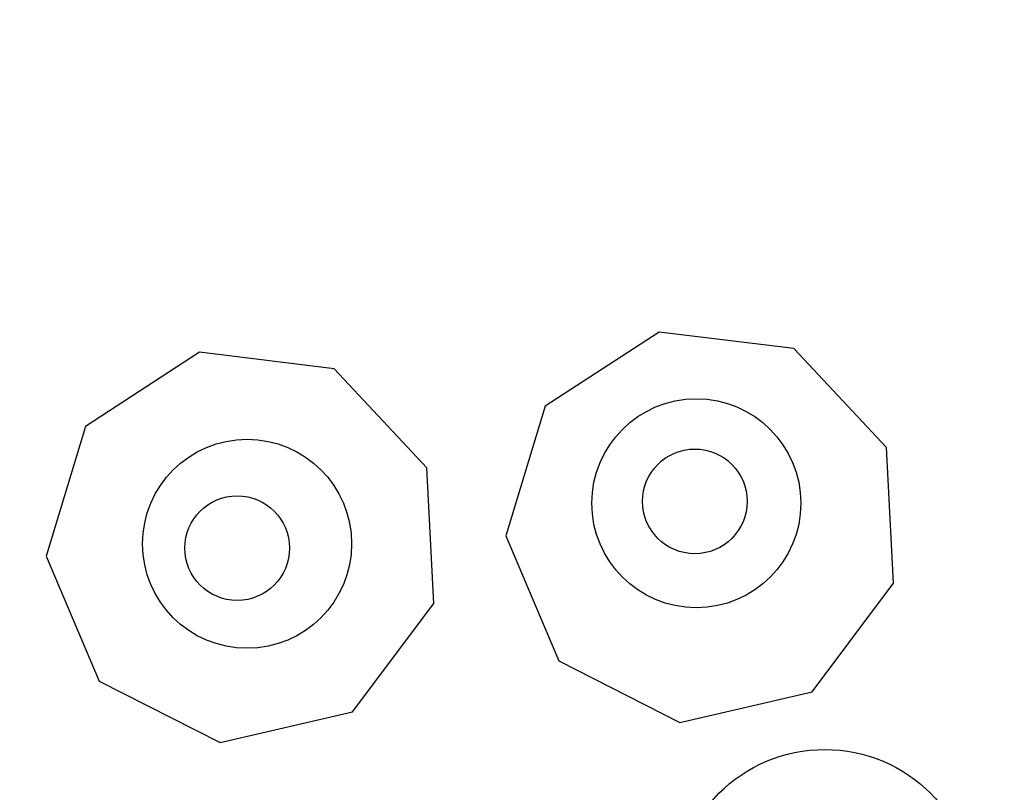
# Model space of a CAD drawing. Header units: millimetres. Extents: x 21386 to 53932, y 2479 to 21293.
# Tile 160 of 256: x 25314 to 26261, y 18418 to 19161. Entities that reach past the tile are written whole.
import ezdxf

# ---------------------------------------------------------------- set-up
doc = ezdxf.new("R2010")
doc.units = ezdxf.units.MM

msp = doc.modelspace()

# ---------------------------------------------------------------- hatches: boundary and pattern name
at = {"true_color": 0x991b1e}
h = msp.add_hatch(dxfattribs=at)
h.set_pattern_fill('ANGLE', color=244)
h.set_pattern_definition([(0, (53931.5776, 21292.9636), (0, 6.985), [5.08, -1.905]), (90, (53931.5776, 21292.9636), (-6.985, 4e-16), [5.08, -1.905])])
edge = h.paths.add_edge_path()
edge.add_arc((37926.46, 20210.38), 1082.58, 0, 360)
edge = h.paths.add_edge_path()
edge.add_arc((42981.34, 19576.54), 1082.58, 0, 360)
edge = h.paths.add_edge_path()
edge.add_arc((47506.56, 19702.14), 1082.58, 0, 360)
edge = h.paths.add_edge_path()
edge.add_arc((52112.79, 19768.87), 1082.58, 0, 360)
edge = h.paths.add_edge_path()
edge.add_arc((52849, 11937.69), 1082.58, 0, 360)
edge = h.paths.add_edge_path()
edge.add_arc((52836.69, 3941.75), 1082.58, 0, 360)
edge = h.paths.add_edge_path()
edge.add_arc((47776.35, 3941.75), 1082.58, 0, 360)
edge = h.paths.add_edge_path()
edge.add_arc((43044.6, 3810.39), 1082.58, 0, 360)
edge = h.paths.add_edge_path()
edge.add_arc((37609.99, 3562.27), 1082.58, 0, 360)
edge = h.paths.add_edge_path()
edge.add_arc((32628.18, 3941.75), 1082.58, 0, 360)
edge = h.paths.add_edge_path()
edge.add_arc((27455.06, 4020.13), 1082.58, 0, 360)
edge = h.paths.add_edge_path()
edge.add_arc((22468.78, 4484.57), 1082.58, 0, 360)
edge = h.paths.add_edge_path()
edge.add_arc((22707.26, 11489.28), 1082.58, 0, 360)
at = {"true_color": 0xf7f281}
h = msp.add_hatch(dxfattribs=at)
h.set_pattern_fill('ANGLE', color=51)
h.set_pattern_definition([(0, (53646.573, 20958.8294), (0, 6.985), [5.08, -1.905]), (90, (53646.573, 20958.8294), (-6.985, 4e-16), [5.08, -1.905])])
edge = h.paths.add_edge_path()
edge.add_arc((22446.23, 4412.9), 820.12, 0, 360)
edge = h.paths.add_edge_path()
edge.add_arc((27432.51, 3948.46), 820.12, 0, 360)
edge = h.paths.add_edge_path()
edge.add_arc((32605.64, 3870.07), 820.12, 0, 360)
edge = h.paths.add_edge_path()
edge.add_arc((37587.45, 3490.6), 820.12, 0, 360)
edge = h.paths.add_edge_path()
edge.add_arc((43022.06, 3738.72), 820.12, 0, 360)
edge = h.paths.add_edge_path()
edge.add_arc((47753.81, 3870.07), 820.12, 0, 360)
edge = h.paths.add_edge_path()
edge.add_arc((52814.15, 3870.07), 820.12, 0, 360)
edge = h.paths.add_edge_path()
edge.add_arc((52826.45, 11866.01), 820.12, 0, 360)
edge = h.paths.add_edge_path()
edge.add_arc((52090.25, 19697.2), 820.12, 0, 360)
edge = h.paths.add_edge_path()
edge.add_arc((47484.02, 19630.46), 820.12, 0, 360)
edge = h.paths.add_edge_path()
edge.add_arc((42958.79, 19504.87), 820.12, 0, 360)
edge = h.paths.add_edge_path()
edge.add_arc((37903.91, 20138.71), 820.12, 0, 360)
edge = h.paths.add_edge_path()
edge.add_arc((32744.33, 19802.16), 820.12, 0, 360)
at = {"true_color": 0x58ba48}
h = msp.add_hatch(dxfattribs=at)
h.set_pattern_fill('ANGLE', color=85)
h.set_pattern_definition([(0, (33849.46, 20956.414), (0, 6.985), [5.08, -1.905]), (90, (33849.46, 20956.414), (-6.985, 4e-16), [5.08, -1.905])])
edge = h.paths.add_edge_path()
edge.add_arc((32766.88, 19873.83), 1082.58, 0, 360)
edge = h.paths.add_edge_path()
edge.add_arc((23403.66, 19530.3), 1082.58, 0, 360)
at = {"true_color": 0xf7f281}
h = msp.add_hatch(dxfattribs=at)
h.set_pattern_fill('ANGLE', color=51)
h.set_pattern_definition([(0, (33564.456, 20622.28), (0, 6.985), [5.08, -1.905]), (90, (33564.456, 20622.28), (-6.985, 4e-16), [5.08, -1.905])])
edge = h.paths.add_edge_path()
edge.add_arc((32744.33, 19802.16), 820.12, 0, 360)
edge = h.paths.add_edge_path()
edge.add_arc((27432.51, 3948.46), 820.12, 0, 360)
edge = h.paths.add_edge_path()
edge.add_arc((22446.23, 4412.9), 820.12, 0, 360)

# ---------------------------------------------------------------- linework, layer by layer
at = {"color": 114, "true_color": 0x139b48}
for points in [[(26147.45, 18749.56), (26058.4, 18844.87), (25928.91, 18860.64), (25819.59, 18789.49), (25781.57, 18664.72), (25832.65, 18544.69), (25948.93, 18485.59), (26076, 18515.05), (26154.4, 18619.3)], [(25705.55, 18730.07), (25616.5, 18825.39), (25487.01, 18841.16), (25377.68, 18770.01), (25339.67, 18645.24), (25390.75, 18525.21), (25507.03, 18466.11), (25634.1, 18495.57), (25712.5, 18599.82)]]:
    msp.add_lwpolyline(points, close=True, dxfattribs=at)
at = {"color": 41, "true_color": 0xf4ee51}
for centre in [(25964.74, 18696.11), (25532.91, 18657.16)]:
    msp.add_circle(centre, 100.44, dxfattribs=at)
at = {"color": 146, "true_color": 0x105689}
for centre in [(25963.28, 18697.94), (25523.34, 18653.03)]:
    msp.add_circle(centre, 50.29, dxfattribs=at)
at = {"color": 30, "true_color": 0xf26722}
msp.add_circle((26088.25, 18315.67), 143.84, dxfattribs=at)

doc.saveas('drawing.dxf')
